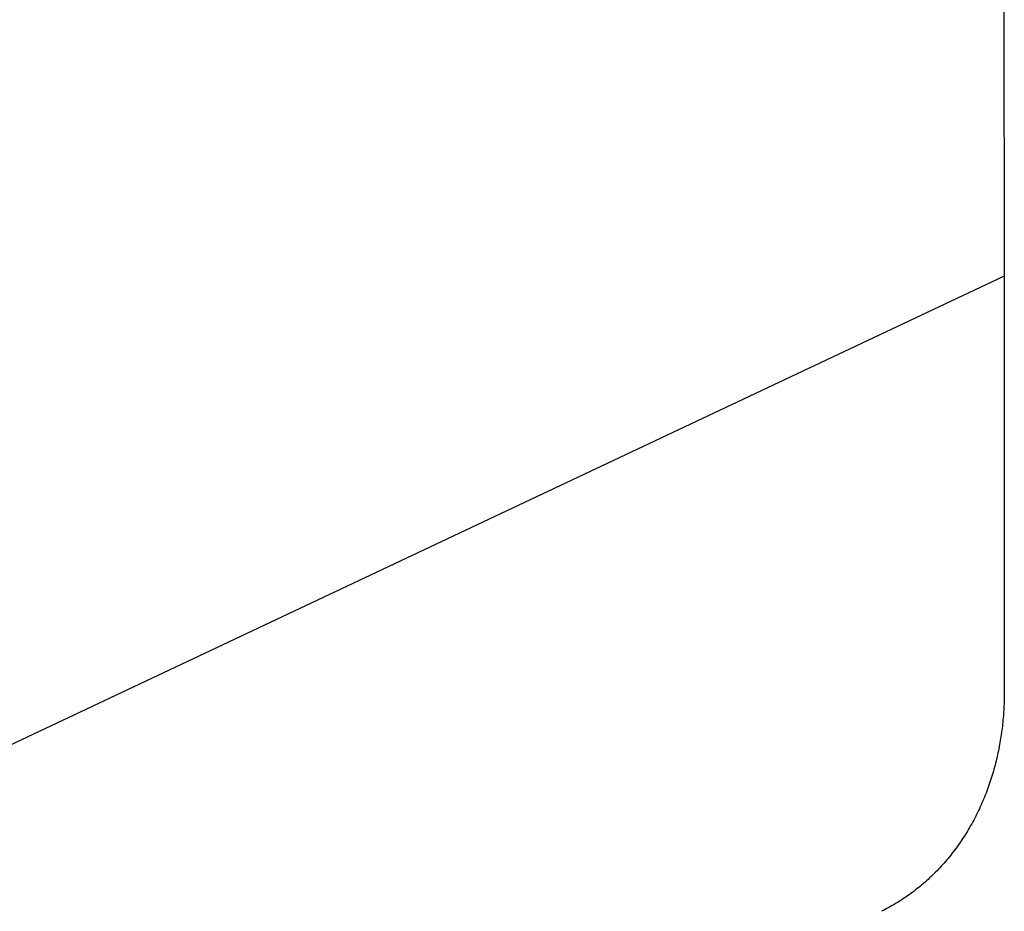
# Model space of a CAD drawing. Extents: x 11880 to 25577, y 6756 to 10446.
# Tile 60 of 87: x 23418 to 23617, y 7164 to 7345. Entities that reach past the tile are written whole.
import ezdxf

# ---------------------------------------------------------------- set-up
doc = ezdxf.new("R2010")
doc.units = 0
doc.header["$MEASUREMENT"] = 0
doc.layers.add('HAIRLINE', color=178, linetype='CONTINUOUS')

msp = doc.modelspace()

# ---------------------------------------------------------------- linework, layer by layer
at = {"layer": 'HAIRLINE'}
for p, q in [((23616.46, 7623.64), (23616.65, 7292.76)), ((23616.64, 7292.76), (23405.89, 7193.35)), ((23616.65, 7294.56), (23616.7, 7208.75))]:
    msp.add_line(p, q, dxfattribs=at)
msp.add_lwpolyline([(23616.7, 7208.75), (23616.7, 7208.34), (23616.69, 7207.94), (23616.69, 7207.53), (23616.68, 7207.12), (23616.66, 7206.72), (23616.65, 7206.31), (23616.63, 7205.9), (23616.61, 7205.49), (23616.59, 7205.08), (23616.56, 7204.66), (23616.53, 7204.25), (23616.5, 7203.84), (23616.47, 7203.43), (23616.43, 7203.02), (23616.39, 7202.6), (23616.35, 7202.19), (23616.3, 7201.77), (23616.25, 7201.36), (23616.2, 7200.95), (23616.14, 7200.53), (23616.09, 7200.12), (23616.02, 7199.7), (23615.96, 7199.29), (23615.89, 7198.87), (23615.82, 7198.46), (23615.75, 7198.04), (23615.67, 7197.63), (23615.59, 7197.21), (23615.51, 7196.8), (23615.42, 7196.38), (23615.33, 7195.97), (23615.24, 7195.56), (23615.14, 7195.14), (23615.04, 7194.73), (23614.94, 7194.32), (23614.83, 7193.91), (23614.72, 7193.5), (23614.61, 7193.09), (23614.49, 7192.68), (23614.37, 7192.27), (23614.25, 7191.86), (23614.13, 7191.45), (23614, 7191.05), (23613.86, 7190.64), (23613.73, 7190.24), (23613.59, 7189.83), (23613.45, 7189.43), (23613.3, 7189.03), (23613.15, 7188.63), (23613, 7188.23), (23612.84, 7187.83), (23612.68, 7187.44), (23612.52, 7187.04), (23612.35, 7186.65), (23612.18, 7186.25), (23612.01, 7185.86), (23611.84, 7185.47), (23611.66, 7185.08), (23611.47, 7184.7), (23611.29, 7184.31), (23611.1, 7183.93), (23610.91, 7183.55), (23610.71, 7183.17), (23610.51, 7182.79), (23610.31, 7182.42), (23610.1, 7182.04), (23609.89, 7181.67), (23609.68, 7181.3), (23609.47, 7180.93), (23609.25, 7180.57), (23609.03, 7180.21), (23608.8, 7179.84), (23608.57, 7179.49), (23608.34, 7179.13), (23608.11, 7178.77), (23607.87, 7178.42), (23607.63, 7178.07), (23607.39, 7177.73), (23607.14, 7177.38), (23606.89, 7177.04), (23606.64, 7176.7), (23606.38, 7176.37), (23606.12, 7176.03), (23605.86, 7175.7), (23605.6, 7175.37), (23605.33, 7175.05), (23605.06, 7174.72), (23604.78, 7174.4), (23604.51, 7174.09), (23604.23, 7173.77), (23603.95, 7173.46), (23603.66, 7173.16), (23603.38, 7172.85), (23603.09, 7172.55), (23602.79, 7172.25), (23602.5, 7171.96), (23602.2, 7171.66), (23601.9, 7171.38), (23601.6, 7171.09), (23601.29, 7170.81), (23600.99, 7170.53), (23600.68, 7170.25), (23600.36, 7169.98), (23600.05, 7169.71), (23599.73, 7169.45), (23599.41, 7169.19), (23599.09, 7168.93), (23598.77, 7168.67), (23598.44, 7168.42), (23598.11, 7168.17), (23597.78, 7167.93), (23597.45, 7167.69), (23597.12, 7167.45), (23596.78, 7167.22), (23596.44, 7166.99), (23596.1, 7166.77), (23595.76, 7166.54), (23595.42, 7166.32), (23595.07, 7166.11), (23594.72, 7165.9), (23594.38, 7165.69), (23594.02, 7165.49), (23593.67, 7165.29), (23593.32, 7165.09), (23592.96, 7164.9), (23592.61, 7164.71), (23592.25, 7164.53), (23591.89, 7164.35)], dxfattribs=at)

doc.saveas('drawing.dxf')
